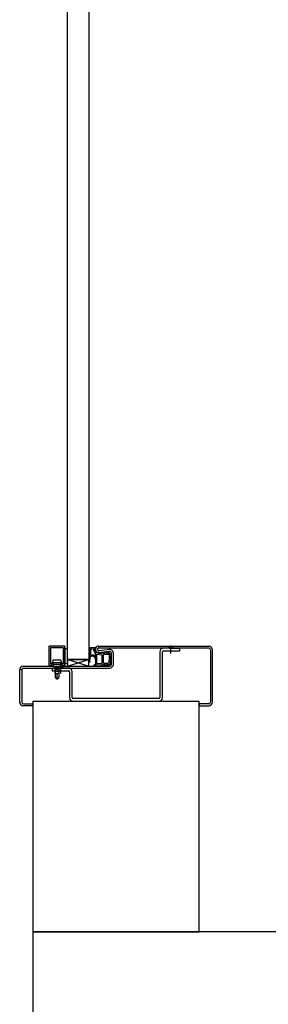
# Model space of a CAD drawing. Header units: millimetres. Extents: x -4577 to 1032787, y -66234 to 201209.
# Tile 29 of 256: x 17370 to 17557, y -42725 to -41984. Entities that reach past the tile are written whole.
import ezdxf

# ---------------------------------------------------------------- set-up
doc = ezdxf.new("R2010")
doc.units = ezdxf.units.MM
doc.linetypes.add('510_5_2OG_ELT_1004$0$11-07-22_DS_2OG$0$AUSGEZOGEN', pattern=[0])
for name, color, linetype in [('510_5_2OG_ELT_1004$0$11-07-22_DS_2OG$0$2DKont', 8, '510_5_2OG_ELT_1004$0$11-07-22_DS_2OG$0$AUSGEZOGEN'), ('510_5_2OG_ELT_1004$0$11-07-22_DS_2OG$0$2DMitte', 8, '510_5_2OG_ELT_1004$0$11-07-22_DS_2OG$0$AUSGEZOGEN'), ('510_5_2OG_ELT_1004$0$11-07-22_DS_2OG$0$2DSchraff', 8, '510_5_2OG_ELT_1004$0$11-07-22_DS_2OG$0$AUSGEZOGEN'), ('510_5_2OG_ELT_1004$0$11-07-22_DS_2OG$0$Mieterausbau', 8, '510_5_2OG_ELT_1004$0$11-07-22_DS_2OG$0$AUSGEZOGEN'), ('510_5_2OG_ELT_1004$0$11-07-22_DS_2OG$0$Nichttragende_Bauteile', 8, '510_5_2OG_ELT_1004$0$11-07-22_DS_2OG$0$AUSGEZOGEN')]:
    doc.layers.add(name, color=color, linetype=linetype)

# ---------------------------------------------------------------- blocks, each defined once
blk = doc.blocks.new('510_5_2OG_ELT_1004$0$11-07-22_DS_2OG$0$LascheTyp2', base_point=(-0.048, 0))
for p, q in [((0.033, 0.03725), (0.033, 0.00275)), ((0.035, 0.00275), (0.035, 0.03725)), ((0.03575, 0.038), (0.048, 0.038)), ((-0.035, 0.02225), (-0.035, 0.00275)), ((-0.033, 0.00275), (-0.033, 0.02225)), ((0.03225, 0.002), (-0.03225, 0.002)), ((-0.03225, 0), (0.03225, 0))]:
    blk.add_line(p, q)
for points in [[(0.048, 0.038), (0.048, 0.04), (0.03575, 0.04)], [(-0.03575, 0.025), (-0.048, 0.025), (-0.048, 0.023), (-0.03575, 0.023)]]:
    blk.add_lwpolyline(points)
for centre, radius, start, end in [((0.03575, 0.03725), 0.00275, 90, 180), ((0.03575, 0.03725), 0.00075, 90, 180), ((0.041, 0.03862), 0.00268, 31.04822, 148.95178), ((-0.04188, 0.02362), 0.00268, 31.04822, 148.95178), ((-0.03575, 0.02225), 0.00275, 0, 90), ((-0.03575, 0.02225), 0.00075, 360, 90), ((-0.03225, 0.00275), 0.00275, 180, 270), ((-0.03225, 0.00275), 0.00075, 180, 270), ((0.03225, 0.00275), 0.00075, 270, 360), ((0.03225, 0.00275), 0.00275, 270, 360)]:
    blk.add_arc(centre, radius, start, end)
at = {"layer": '510_5_2OG_ELT_1004$0$11-07-22_DS_2OG$0$2DMitte'}
for p, q in [((0.041, 0.042), (0.041, 0.036)), ((-0.04188, 0.027), (-0.04188, 0.021))]:
    blk.add_line(p, q, dxfattribs=at)
blk = doc.blocks.new('510_5_2OG_ELT_1004$0$11-07-22_DS_2OG$0$G01_Schr', base_point=(-0.006, -0.01))
at = {"layer": '510_5_2OG_ELT_1004$0$11-07-22_DS_2OG$0$2DSchraff'}
h = blk.add_hatch(color=7, dxfattribs=at)
h.dxf.hatch_style = 2
h.paths.add_polyline_path([(-0.006, 0.0003), (-0.006, 0.00029), (-0.006, 0.00027), (-0.006, 0.00026), (-0.006, 0.00025), (-0.00599, 0.00024), (-0.00599, 0.00022), (-0.00599, 0.00021), (-0.00598, 0.0002), (-0.00598, 0.00019), (-0.00597, 0.00017), (-0.00597, 0.00016), (-0.00596, 0.00015), (-0.00595, 0.00014), (-0.00595, 0.00013), (-0.00594, 0.00012), (-0.00593, 0.00011), (-0.00592, 0.0001), (-0.00591, 0.00009), (-0.0059, 0.00008), (-0.00589, 0.00007), (-0.00588, 0.00006), (-0.00587, 0.00005), (-0.00586, 0.00005), (-0.00585, 0.00004), (-0.00584, 0.00003), (-0.00583, 0.00003), (-0.00581, 0.00002), (-0.0058, 0.00002), (-0.00579, 0.00001), (-0.00578, 0.00001), (-0.00576, 0.00001), (-0.00575, 0), (-0.00574, 0), (-0.00573, 0), (-0.00571, 0), (-0.0057, 0), (-0.0051, 0), (-0.00509, 0), (-0.00507, 0), (-0.00506, 0), (-0.00505, 0), (-0.00504, 0.00001), (-0.00502, 0.00001), (-0.00501, 0.00001), (-0.005, 0.00002), (-0.00499, 0.00002), (-0.00497, 0.00003), (-0.00496, 0.00003), (-0.00495, 0.00004), (-0.00494, 0.00005), (-0.00493, 0.00005), (-0.00492, 0.00006), (-0.00491, 0.00007), (-0.0049, 0.00008), (-0.00489, 0.00009), (-0.00488, 0.0001), (-0.00487, 0.00011), (-0.00486, 0.00012), (-0.00485, 0.00013), (-0.00485, 0.00014), (-0.00484, 0.00015), (-0.00483, 0.00016), (-0.00483, 0.00017), (-0.00482, 0.00019), (-0.00482, 0.0002), (-0.00481, 0.00021), (-0.00481, 0.00022), (-0.00481, 0.00024), (-0.0048, 0.00025), (-0.0048, 0.00026), (-0.0048, 0.00027), (-0.0048, 0.00029), (-0.0048, 0.0003), (-0.0048, 0.00043), (-0.0048, 0.00044), (-0.0048, 0.00045), (-0.0048, 0.00046), (-0.0048, 0.00047), (-0.00479, 0.00049), (-0.00479, 0.0005), (-0.00479, 0.00051), (-0.00478, 0.00052), (-0.00478, 0.00053), (-0.00477, 0.00055), (-0.00477, 0.00056), (-0.00476, 0.00057), (-0.00476, 0.00058), (-0.00475, 0.00059), (-0.00474, 0.0006), (-0.00474, 0.00061), (-0.00473, 0.00062), (-0.00472, 0.00063), (-0.00471, 0.00064), (-0.0047, 0.00065), (-0.00469, 0.00065), (-0.00468, 0.00066), (-0.00468, 0.00067), (-0.00466, 0.00068), (-0.00465, 0.00068), (-0.00464, 0.00069), (-0.00463, 0.00069), (-0.00462, 0.0007), (-0.00461, 0.0007), (-0.0046, 0.00071), (-0.00459, 0.00071), (-0.00457, 0.00072), (-0.00456, 0.00072), (-0.00455, 0.00072), (-0.00454, 0.00072), (-0.00453, 0.00072), (-0.00379, 0.00079), (-0.00378, 0.00079), (-0.00377, 0.00079), (-0.00377, 0.00079), (-0.00376, 0.00079), (-0.00375, 0.00079), (-0.00374, 0.0008), (-0.00374, 0.0008), (-0.00373, 0.0008), (-0.00372, 0.0008), (-0.00371, 0.00081), (-0.00371, 0.00081), (-0.0037, 0.00081), (-0.00369, 0.00081), (-0.00368, 0.00082), (-0.00368, 0.00082), (-0.00367, 0.00083), (-0.00366, 0.00083), (-0.00366, 0.00083), (-0.00365, 0.00084), (-0.00364, 0.00084), (-0.00364, 0.00085), (-0.00363, 0.00085), (-0.00362, 0.00086), (-0.00362, 0.00086), (-0.00361, 0.00087), (-0.00361, 0.00087), (-0.0036, 0.00088), (-0.00359, 0.00089), (-0.00359, 0.00089), (-0.00358, 0.0009), (-0.00358, 0.0009), (-0.00357, 0.00091), (-0.00357, 0.00092), (-0.00357, 0.00092), (-0.00356, 0.00093), (-0.00356, 0.00094), (-0.00302, 0.00186), (-0.00301, 0.0019), (-0.00301, 0.00195), (-0.003, 0.00199), (-0.00301, 0.00204), (-0.00301, 0.00208), (-0.00302, 0.00213), (-0.00303, 0.00217), (-0.00305, 0.00221), (-0.00307, 0.00225), (-0.0031, 0.00229), (-0.00312, 0.00233), (-0.00315, 0.00236), (-0.00319, 0.00239), (-0.00322, 0.00242), (-0.00326, 0.00244), (-0.0033, 0.00246), (-0.00335, 0.00248), (-0.00339, 0.00249), (-0.00343, 0.0025), (-0.00348, 0.0025), (-0.00352, 0.0025), (-0.00357, 0.0025), (-0.00361, 0.00249), (-0.00366, 0.00248), (-0.0037, 0.00246), (-0.00374, 0.00244), (-0.00378, 0.00242), (-0.00382, 0.00239), (-0.00385, 0.00236), (-0.00388, 0.00233), (-0.00391, 0.00229), (-0.00393, 0.00225), (-0.00395, 0.00221), (-0.00397, 0.00217), (-0.00398, 0.00213), (-0.00399, 0.00208), (-0.004, 0.00205), (-0.00401, 0.00202), (-0.00402, 0.00199), (-0.00404, 0.00196), (-0.00405, 0.00193), (-0.00407, 0.0019), (-0.00409, 0.00187), (-0.00412, 0.00185), (-0.00414, 0.00183), (-0.00417, 0.00181), (-0.0042, 0.00179), (-0.00423, 0.00178), (-0.00426, 0.00176), (-0.00429, 0.00175), (-0.00433, 0.00175), (-0.00436, 0.00174), (-0.00439, 0.00174), (-0.00443, 0.00174), (-0.00446, 0.00175), (-0.00449, 0.00175), (-0.00452, 0.00176), (-0.00456, 0.00177), (-0.00459, 0.00179), (-0.00462, 0.00181), (-0.00464, 0.00183), (-0.00467, 0.00185), (-0.00469, 0.00187), (-0.00471, 0.0019), (-0.00473, 0.00192), (-0.00475, 0.00195), (-0.00477, 0.00198), (-0.00478, 0.00201), (-0.00479, 0.00205), (-0.00479, 0.00208), (-0.0048, 0.00211), (-0.0048, 0.00215), (-0.0048, 0.0135), (-0.0048, 0.01351), (-0.0048, 0.01353), (-0.0048, 0.01354), (-0.0048, 0.01355), (-0.00479, 0.01356), (-0.00479, 0.01358), (-0.00479, 0.01359), (-0.00478, 0.0136), (-0.00478, 0.01361), (-0.00477, 0.01363), (-0.00477, 0.01364), (-0.00476, 0.01365), (-0.00475, 0.01366), (-0.00475, 0.01367), (-0.00474, 0.01368), (-0.00473, 0.01369), (-0.00472, 0.0137), (-0.00471, 0.01371), (-0.0047, 0.01372), (-0.00469, 0.01373), (-0.00468, 0.01374), (-0.00467, 0.01375), (-0.00466, 0.01375), (-0.00465, 0.01376), (-0.00464, 0.01377), (-0.00463, 0.01377), (-0.00461, 0.01378), (-0.0046, 0.01378), (-0.00459, 0.01379), (-0.00458, 0.01379), (-0.00456, 0.01379), (-0.00455, 0.0138), (-0.00454, 0.0138), (-0.00453, 0.0138), (-0.00451, 0.0138), (-0.0045, 0.0138), (0.0045, 0.0138), (0.00451, 0.0138), (0.00453, 0.0138), (0.00454, 0.0138), (0.00455, 0.0138), (0.00456, 0.01379), (0.00458, 0.01379), (0.00459, 0.01379), (0.0046, 0.01378), (0.00461, 0.01378), (0.00463, 0.01377), (0.00464, 0.01377), (0.00465, 0.01376), (0.00466, 0.01375), (0.00467, 0.01375), (0.00468, 0.01374), (0.00469, 0.01373), (0.0047, 0.01372), (0.00471, 0.01371), (0.00472, 0.0137), (0.00473, 0.01369), (0.00474, 0.01368), (0.00475, 0.01367), (0.00475, 0.01366), (0.00476, 0.01365), (0.00477, 0.01364), (0.00477, 0.01363), (0.00478, 0.01361), (0.00478, 0.0136), (0.00479, 0.01359), (0.00479, 0.01358), (0.00479, 0.01356), (0.0048, 0.01355), (0.0048, 0.01354), (0.0048, 0.01353), (0.0048, 0.01351), (0.0048, 0.0135), (0.0048, 0.00215), (0.0048, 0.00211), (0.00479, 0.00208), (0.00479, 0.00205), (0.00478, 0.00201), (0.00477, 0.00198), (0.00475, 0.00195), (0.00473, 0.00192), (0.00471, 0.0019), (0.00469, 0.00187), (0.00467, 0.00185), (0.00464, 0.00183), (0.00462, 0.00181), (0.00459, 0.00179), (0.00456, 0.00177), (0.00453, 0.00176), (0.00449, 0.00175), (0.00446, 0.00175), (0.00443, 0.00174), (0.00439, 0.00174), (0.00436, 0.00174), (0.00433, 0.00175), (0.00429, 0.00175), (0.00426, 0.00176), (0.00423, 0.00178), (0.0042, 0.00179), (0.00417, 0.00181), (0.00414, 0.00183), (0.00412, 0.00185), (0.00409, 0.00187), (0.00407, 0.0019), (0.00405, 0.00193), (0.00404, 0.00195), (0.00402, 0.00198), (0.00401, 0.00202), (0.004, 0.00205), (0.00399, 0.00208), (0.00398, 0.00213), (0.00397, 0.00217), (0.00395, 0.00221), (0.00393, 0.00225), (0.0039, 0.00229), (0.00388, 0.00232), (0.00385, 0.00236), (0.00381, 0.00239), (0.00377, 0.00241), (0.00374, 0.00244), (0.00369, 0.00246), (0.00365, 0.00247), (0.00361, 0.00249), (0.00356, 0.00249), (0.00352, 0.0025), (0.00347, 0.0025), (0.00343, 0.0025), (0.00338, 0.00249), (0.00334, 0.00248), (0.0033, 0.00246), (0.00325, 0.00244), (0.00322, 0.00242), (0.00318, 0.00239), (0.00314, 0.00236), (0.00311, 0.00233), (0.00308, 0.00229), (0.00306, 0.00226), (0.00304, 0.00222), (0.00302, 0.00217), (0.003, 0.00213), (0.00299, 0.00209), (0.00299, 0.00204), (0.00298, 0.002), (0.00298, 0.00195), (0.00299, 0.00191), (0.003, 0.00186), (0.00353, 0.00094), (0.00354, 0.00093), (0.00354, 0.00093), (0.00355, 0.00092), (0.00355, 0.00091), (0.00355, 0.00091), (0.00356, 0.0009), (0.00356, 0.00089), (0.00357, 0.00089), (0.00358, 0.00088), (0.00358, 0.00088), (0.00359, 0.00087), (0.00359, 0.00087), (0.0036, 0.00086), (0.0036, 0.00085), (0.00361, 0.00085), (0.00362, 0.00085), (0.00362, 0.00084), (0.00363, 0.00084), (0.00364, 0.00083), (0.00364, 0.00083), (0.00365, 0.00082), (0.00366, 0.00082), (0.00367, 0.00082), (0.00367, 0.00081), (0.00368, 0.00081), (0.00369, 0.00081), (0.0037, 0.00081), (0.0037, 0.0008), (0.00371, 0.0008), (0.00372, 0.0008), (0.00373, 0.0008), (0.00373, 0.00079), (0.00374, 0.00079), (0.00375, 0.00079), (0.00376, 0.00079), (0.00377, 0.00079), (0.00453, 0.00072), (0.00454, 0.00072), (0.00455, 0.00072), (0.00456, 0.00072), (0.00457, 0.00072), (0.00459, 0.00071), (0.0046, 0.00071), (0.00461, 0.0007), (0.00462, 0.0007), (0.00463, 0.00069), (0.00464, 0.00069), (0.00465, 0.00068), (0.00466, 0.00068), (0.00468, 0.00067), (0.00468, 0.00066), (0.00469, 0.00065), (0.0047, 0.00065), (0.00471, 0.00064), (0.00472, 0.00063), (0.00473, 0.00062), (0.00474, 0.00061), (0.00474, 0.0006), (0.00475, 0.00059), (0.00476, 0.00058), (0.00476, 0.00057), (0.00477, 0.00056), (0.00477, 0.00055), (0.00478, 0.00053), (0.00478, 0.00052), (0.00479, 0.00051), (0.00479, 0.0005), (0.00479, 0.00049), (0.0048, 0.00047), (0.0048, 0.00046), (0.0048, 0.00045), (0.0048, 0.00044), (0.0048, 0.00043), (0.0048, 0.0003), (0.0048, 0.00029), (0.0048, 0.00027), (0.0048, 0.00026), (0.0048, 0.00025), (0.00481, 0.00024), (0.00481, 0.00022), (0.00481, 0.00021), (0.00482, 0.0002), (0.00482, 0.00019), (0.00483, 0.00017), (0.00483, 0.00016), (0.00484, 0.00015), (0.00485, 0.00014), (0.00485, 0.00013), (0.00486, 0.00012), (0.00487, 0.00011), (0.00488, 0.0001), (0.00489, 0.00009), (0.0049, 0.00008), (0.00491, 0.00007), (0.00492, 0.00006), (0.00493, 0.00005), (0.00494, 0.00005), (0.00495, 0.00004), (0.00496, 0.00003), (0.00497, 0.00003), (0.00499, 0.00002), (0.005, 0.00002), (0.00501, 0.00001), (0.00502, 0.00001), (0.00504, 0.00001), (0.00505, 0), (0.00506, 0), (0.00507, 0), (0.00509, 0), (0.0051, 0), (0.0057, 0), (0.00571, 0), (0.00573, 0), (0.00574, 0), (0.00575, 0), (0.00576, 0.00001), (0.00578, 0.00001), (0.00579, 0.00001), (0.0058, 0.00002), (0.00581, 0.00002), (0.00583, 0.00003), (0.00584, 0.00003), (0.00585, 0.00004), (0.00586, 0.00005), (0.00587, 0.00005), (0.00588, 0.00006), (0.00589, 0.00007), (0.0059, 0.00008), (0.00591, 0.00009), (0.00592, 0.0001), (0.00593, 0.00011), (0.00594, 0.00012), (0.00595, 0.00013), (0.00595, 0.00014), (0.00596, 0.00015), (0.00597, 0.00016), (0.00597, 0.00017), (0.00598, 0.00019), (0.00598, 0.0002), (0.00599, 0.00021), (0.00599, 0.00022), (0.00599, 0.00024), (0.006, 0.00025), (0.006, 0.00026), (0.006, 0.00027), (0.006, 0.00029), (0.006, 0.0003), (0.006, 0.0147), (0.006, 0.01471), (0.006, 0.01473), (0.006, 0.01474), (0.006, 0.01475), (0.00599, 0.01476), (0.00599, 0.01478), (0.00599, 0.01479), (0.00598, 0.0148), (0.00598, 0.01481), (0.00597, 0.01483), (0.00597, 0.01484), (0.00596, 0.01485), (0.00595, 0.01486), (0.00595, 0.01487), (0.00594, 0.01488), (0.00593, 0.01489), (0.00592, 0.0149), (0.00591, 0.01491), (0.0059, 0.01492), (0.00589, 0.01493), (0.00588, 0.01494), (0.00587, 0.01495), (0.00586, 0.01495), (0.00585, 0.01496), (0.00584, 0.01497), (0.00583, 0.01497), (0.00581, 0.01498), (0.0058, 0.01498), (0.00579, 0.01499), (0.00578, 0.01499), (0.00576, 0.01499), (0.00575, 0.015), (0.00574, 0.015), (0.00573, 0.015), (0.00571, 0.015), (0.0057, 0.015), (-0.0057, 0.015), (-0.00571, 0.015), (-0.00573, 0.015), (-0.00574, 0.015), (-0.00575, 0.015), (-0.00576, 0.01499), (-0.00578, 0.01499), (-0.00579, 0.01499), (-0.0058, 0.01498), (-0.00581, 0.01498), (-0.00583, 0.01497), (-0.00584, 0.01497), (-0.00585, 0.01496), (-0.00586, 0.01495), (-0.00587, 0.01495), (-0.00588, 0.01494), (-0.00589, 0.01493), (-0.0059, 0.01492), (-0.00591, 0.01491), (-0.00592, 0.0149), (-0.00593, 0.01489), (-0.00594, 0.01488), (-0.00595, 0.01487), (-0.00595, 0.01486), (-0.00596, 0.01485), (-0.00597, 0.01484), (-0.00597, 0.01483), (-0.00598, 0.01481), (-0.00598, 0.0148), (-0.00599, 0.01479), (-0.00599, 0.01478), (-0.00599, 0.01476), (-0.006, 0.01475), (-0.006, 0.01474), (-0.006, 0.01473), (-0.006, 0.01471), (-0.006, 0.0147)])
at = {"layer": '510_5_2OG_ELT_1004$0$11-07-22_DS_2OG$0$2DKont'}
for p, q in [((-0.0057, 0.015), (0.0057, 0.015)), ((-0.006, 0.0003), (-0.006, 0.0147)), ((-0.0048, 0.00215), (-0.0048, 0.0135)), ((-0.0045, 0.0138), (0.0045, 0.0138)), ((0.0048, 0.0135), (0.0048, 0.00215)), ((0.006, 0.0147), (0.006, 0.0003)), ((-0.0057, 0), (-0.0051, 0)), ((-0.0048, 0.0003), (-0.0048, 0.00043)), ((-0.00379, 0.00079), (-0.00453, 0.00072)), ((-0.00302, 0.00186), (-0.00356, 0.00094)), ((-0.003, 0.0045), (-0.00315, 0.0026)), ((0.00315, 0.0026), (-0.00315, 0.0026)), ((-0.00315, 0.0026), (-0.00275, 0.0013)), ((-0.003, 0.0045), (0.003, 0.0045)), ((0.00275, 0.0013), (-0.00275, 0.0013)), ((-0.00275, 0), (-0.00275, 0.0013)), ((0.00275, 0), (-0.00275, 0)), ((-0.00135, 0), (-0.00135, -0.00865)), ((0.00315, 0.0026), (0.00275, 0.0013)), ((0.00275, 0.0013), (0.00275, 0)), ((0.003, 0.0045), (0.00315, 0.0026)), ((0.003, 0.00186), (0.00353, 0.00094)), ((0.00377, 0.00079), (0.00453, 0.00072)), ((0.0048, 0.00043), (0.0048, 0.0003)), ((0.0051, 0), (0.0057, 0)), ((0.0019, -0.0005), (-0.0019, -0.00125)), ((-0.0019, -0.00125), (-0.0019, -0.00125)), ((-0.0019, -0.00125), (-0.00135, -0.00136)), ((0.0019, -0.002), (-0.0019, -0.00275)), ((-0.0019, -0.00275), (-0.00135, -0.00286)), ((0.0019, -0.0035), (-0.0019, -0.00425)), ((-0.0019, -0.00425), (-0.00135, -0.00436)), ((0.0019, -0.005), (-0.0019, -0.00575)), ((-0.0019, -0.00575), (-0.00135, -0.00586)), ((0, -0.00538), (0, -0.01)), ((0.00135, 0), (0.00135, -0.00865)), ((0.00135, -0.00039), (0.0019, -0.0005)), ((0.00135, -0.00189), (0.0019, -0.002)), ((0.00135, -0.00339), (0.0019, -0.0035)), ((0.00135, -0.00489), (0.0019, -0.005)), ((0, -0.01), (-0.00135, -0.00865)), ((0.00135, -0.00865), (0, -0.00905)), ((0, -0.01), (0.00135, -0.00865))]:
    blk.add_line(p, q, dxfattribs=at)
for centre, radius, start, end in [((-0.0057, 0.0147), 0.0003, 90, 180), ((0.0057, 0.0147), 0.0003, 0, 90), ((-0.0045, 0.0135), 0.0003, 90, 180), ((0.0045, 0.0135), 0.0003, 0, 90), ((-0.0057, 0.0003), 0.0003, 180, 270), ((-0.0051, 0.0003), 0.0003, 270, 360), ((-0.00439, 0.00215), 0.000406, 180, 350.66978), ((-0.0045, 0.00043), 0.0003, 95, 180), ((-0.0035, 0.002), 0.000498, 343.29659, 170.89112), ((-0.00382, 0.00109), 0.0003, 275, 330), ((0.00349, 0.00199), 0.000509, 10.25958, 194.68923), ((0.00379, 0.00109), 0.0003, 210, 265), ((0.00439, 0.00215), 0.000406, 189.33022, 360), ((0.0045, 0.00043), 0.0003, 0, 85), ((0.0051, 0.0003), 0.0003, 180, 270), ((0.0057, 0.0003), 0.0003, 270, 360)]:
    blk.add_arc(centre, radius, start, end, dxfattribs=at)
blk = doc.blocks.new('510_5_2OG_ELT_1004$0$11-07-22_DS_2OG$0$DichtngEinbau', base_point=(-0.0125, -0.005, -0.00443))
for p, q in [((-0.01244, 0.00959), (-0.01107, 0.01085)), ((-0.01244, 0.00744), (-0.01127, 0.00861)), ((-0.01127, 0.00981), (-0.01211, 0.00922)), ((-0.01127, 0.00766), (-0.01211, 0.00707)), ((-0.01127, 0.00861), (-0.01127, 0.00981)), ((-0.01127, 0.00604), (-0.01127, 0.00766)), ((-0.01107, 0.01085), (-0.01107, 0.01146)), ((-0.01067, 0.01146), (-0.01067, 0.01088)), ((-0.01027, 0.00614), (-0.01027, 0.00965)), ((-0.00392, 0.01015), (-0.00406, 0.00613)), ((-0.00387, 0.01146), (-0.00176, 0.00989)), ((-0.00294, 0.00973), (-0.00298, 0.00853)), ((-0.00298, 0.00853), (-0.00198, 0.00702)), ((-0.00196, 0.00944), (-0.00294, 0.00973)), ((-0.01244, 0.00486), (-0.01127, 0.00604)), ((-0.01127, 0.00509), (-0.01211, 0.0045)), ((-0.01148, 0.00078), (-0.01127, 0.00509)), ((-0.00836, 0.00015), (-0.01107, 0.00015)), ((-0.01048, 0.00121), (-0.01027, 0.00479)), ((-0.00377, 0.00091), (-0.01018, 0.00091)), ((-0.00436, 0.00584), (-0.00997, 0.00584)), ((-0.00997, 0.00509), (-0.00441, 0.00509)), ((-0.00636, -0.00042), (-0.00771, 0.00004)), ((-0.00293, 0.00015), (-0.00619, 0.00015)), ((-0.00348, 0.00126), (-0.00411, 0.00478)), ((-0.00273, 0.00211), (-0.00308, 0.00488)), ((-0.00277, 0.0041), (-0.00308, 0.00488)), ((-0.00303, 0.00741), (-0.00305, 0.00615)), ((-0.00305, 0.00615), (-0.00228, 0.0042)), ((-0.00242, 0.00678), (-0.00303, 0.00741)), ((-0.01249, -0.00124), (-0.01249, -0.00124)), ((-0.00943, -0.00429), (-0.0056, -0.00389)), ((-0.00907, -0.00496), (0.00097, -0.00389)), ((-0.0046, -0.00379), (0.00052, -0.00325)), ((0.00054, -0.00318), (0.00067, -0.00138)), ((0.00155, -0.00306), (0.00178, -0.00001))]:
    blk.add_line(p, q)
for points in [[(-0.01244, -0.00108), (-0.01233, -0.001), (-0.01222, -0.00092), (-0.01212, -0.00083), (-0.01203, -0.00073), (-0.01194, -0.00062), (-0.01186, -0.00051), (-0.01178, -0.0004), (-0.01172, -0.00028), (-0.01166, -0.00015), (-0.01161, -0.00003), (-0.01156, 0.0001), (-0.01153, 0.00024), (-0.0115, 0.00037), (-0.01149, 0.00051), (-0.01148, 0.00064), (-0.01148, 0.00078)], [(-0.01232, -0.00129), (-0.01218, -0.00121), (-0.01205, -0.00112), (-0.01192, -0.00102), (-0.0118, -0.00091), (-0.01168, -0.0008), (-0.01157, -0.00068), (-0.01147, -0.00055), (-0.01137, -0.00042), (-0.01128, -0.00028), (-0.0112, -0.00014), (-0.01113, 0.00001), (-0.01107, 0.00016)], [(-0.01048, 0.00121), (-0.01047, 0.00116), (-0.01046, 0.0011), (-0.01044, 0.00106), (-0.01041, 0.00101), (-0.01037, 0.00098), (-0.01033, 0.00095), (-0.01028, 0.00093), (-0.01023, 0.00091), (-0.01018, 0.00091)], [(-0.00771, 0.00004), (-0.00784, 0.00008), (-0.00797, 0.00011), (-0.0081, 0.00014), (-0.00823, 0.00015), (-0.00836, 0.00015)], [(-0.0046, -0.00379), (-0.00451, -0.00368), (-0.00443, -0.00356), (-0.00435, -0.00344), (-0.00428, -0.00332), (-0.00422, -0.00319), (-0.00417, -0.00306), (-0.00412, -0.00292), (-0.00408, -0.00279), (-0.00406, -0.00265), (-0.00403, -0.00251), (-0.00402, -0.00237), (-0.00402, -0.00223), (-0.00402, -0.00209), (-0.00403, -0.00195), (-0.00405, -0.00181), (-0.00408, -0.00167), (-0.00412, -0.00153), (-0.00417, -0.0014), (-0.00422, -0.00127), (-0.00428, -0.00114), (-0.00435, -0.00101), (-0.00442, -0.00089), (-0.0045, -0.00078), (-0.00459, -0.00067), (-0.00469, -0.00056), (-0.00479, -0.00047), (-0.0049, -0.00037), (-0.00501, -0.00029), (-0.00513, -0.00021), (-0.00525, -0.00013), (-0.00537, -0.00007), (-0.0055, -0.00001), (-0.00564, 0.00004), (-0.00577, 0.00008), (-0.00591, 0.00011), (-0.00605, 0.00014), (-0.00619, 0.00015)], [(-0.00377, 0.00091), (-0.00372, 0.00091), (-0.00367, 0.00093), (-0.00362, 0.00095), (-0.00358, 0.00098), (-0.00354, 0.00101), (-0.00351, 0.00106), (-0.00349, 0.00111), (-0.00348, 0.00116), (-0.00347, 0.00121), (-0.00348, 0.00126)], [(0.00178, -0.00001), (0.00178, 0.00002), (0.00177, 0.00006), (0.00176, 0.00009), (0.00174, 0.00012), (0.00171, 0.00015), (0.00168, 0.00017), (0.00165, 0.00019), (0.00161, 0.0002), (0.00158, 0.0002), (0.00154, 0.0002), (0.00151, 0.00019), (0.00147, 0.00017)], [(-0.01242, -0.00107), (-0.01244, -0.00108), (-0.01246, -0.00109), (-0.01247, -0.00111), (-0.01248, -0.00113), (-0.01249, -0.00115), (-0.0125, -0.00117), (-0.0125, -0.00119), (-0.0125, -0.00121), (-0.01249, -0.00123), (-0.01248, -0.00125), (-0.01247, -0.00127), (-0.01246, -0.00128), (-0.01244, -0.00129), (-0.01242, -0.0013), (-0.0124, -0.00131), (-0.01238, -0.00131), (-0.01236, -0.00131), (-0.01234, -0.0013), (-0.01232, -0.00129)], [(-0.00943, -0.00429), (-0.00948, -0.00433), (-0.00952, -0.00436), (-0.00955, -0.0044), (-0.00958, -0.00445), (-0.00961, -0.0045), (-0.00962, -0.00456), (-0.00963, -0.00461), (-0.00962, -0.00467), (-0.00961, -0.00473), (-0.00959, -0.00478), (-0.00957, -0.00483), (-0.00953, -0.00487), (-0.00949, -0.00491), (-0.00945, -0.00494), (-0.0094, -0.00497), (-0.00935, -0.00499), (-0.00929, -0.005), (-0.00923, -0.005), (-0.00918, -0.00499), (-0.00912, -0.00498), (-0.00907, -0.00496)], [(-0.0056, -0.00389), (-0.0055, -0.00381), (-0.00541, -0.00372), (-0.00532, -0.00362), (-0.00524, -0.00352), (-0.00517, -0.00341), (-0.0051, -0.0033), (-0.00504, -0.00318), (-0.00499, -0.00306), (-0.00495, -0.00294), (-0.00491, -0.00282), (-0.00489, -0.00269), (-0.00487, -0.00256), (-0.00486, -0.00243), (-0.00486, -0.0023), (-0.00486, -0.00218), (-0.00488, -0.00205), (-0.0049, -0.00192), (-0.00493, -0.00179), (-0.00497, -0.00167), (-0.00502, -0.00155), (-0.00508, -0.00143), (-0.00514, -0.00132), (-0.00521, -0.00121), (-0.00529, -0.00111), (-0.00537, -0.00101), (-0.00546, -0.00092), (-0.00556, -0.00083), (-0.00566, -0.00075), (-0.00577, -0.00068), (-0.00588, -0.00061), (-0.00599, -0.00055), (-0.00611, -0.0005), (-0.00623, -0.00046), (-0.00636, -0.00042)], [(0.00067, -0.00138), (0.00067, -0.00135), (0.00067, -0.00133), (0.00066, -0.0013), (0.00065, -0.00128), (0.00063, -0.00126), (0.00061, -0.00124), (0.00058, -0.00123), (0.00056, -0.00122), (0.00053, -0.00122), (0.0005, -0.00122)], [(0.00052, -0.00325), (0.00053, -0.00323), (0.00053, -0.00322), (0.00054, -0.00321), (0.00054, -0.0032), (0.00054, -0.00318)], [(0.00097, -0.00389), (0.00106, -0.00385), (0.00114, -0.0038), (0.00122, -0.00373), (0.00129, -0.00367), (0.00135, -0.00359), (0.0014, -0.00351), (0.00145, -0.00343), (0.00149, -0.00334), (0.00152, -0.00325), (0.00154, -0.00316), (0.00155, -0.00306)]]:
    blk.add_lwpolyline(points)
for centre, radius, start, end in [((-0.01225, 0.00943), 0.00025, 140.72877, 305.24497), ((-0.01225, 0.00728), 0.00025, 140.72877, 305.24497), ((-0.01087, 0.01146), 0.0002, 0, 180), ((-0.00271, -0.0423), 0.05378, 91.23603, 98.51232), ((-0.00997, 0.00965), 0.0003, 98.88524, 180), ((-0.00324, -0.03342), 0.04389, 91.29307, 98.88524), ((-0.00422, 0.01016), 0.0003, 357.7974, 91.29307), ((-0.00189, 0.00968), 0.00025, 253.51544, 58.03163), ((-0.01225, 0.00471), 0.00025, 140.72877, 305.24497), ((-0.00997, 0.00614), 0.0003, 180, 270), ((-0.00997, 0.00479), 0.0003, 90, 180), ((-0.00441, 0.00479), 0.0003, 357.7974, 90), ((-0.00436, 0.00614), 0.0003, 270, 357.7974), ((0, 0.0025), 0.00376, 218.65506, 277.72435), ((-0.00253, 0.00418), 0.00025, 199.01154, 3.52773), ((0, 0.0025), 0.00276, 186.36343, 302.30903), ((-0.00222, 0.00693), 0.00025, 216.16504, 20.68123)]:
    blk.add_arc(centre, radius, start, end)
blk = doc.blocks.new('510_5_2OG_ELT_1004')
at = {"layer": '510_5_2OG_ELT_1004$0$11-07-22_DS_2OG$0$Mieterausbau', "linetype": '510_5_2OG_ELT_1004$0$11-07-22_DS_2OG$0$AUSGEZOGEN'}
for p, q in [((17406.08, -42465.35), (17406.08, -41945.35)), ((17422.02, -41945.35), (17422.03, -42465.35)), ((17429.53, -42456.85), (17429.53, -42455.35)), ((17429.53, -42456.85), (17429.53, -42455.35)), ((17429.53, -42456.85), (17429.53, -42455.35)), ((17429.53, -42455.35), (17512.28, -42455.35)), ((17429.53, -42455.35), (17512.28, -42455.35)), ((17512.28, -42456.85), (17429.53, -42456.85)), ((17512.28, -42456.85), (17429.53, -42456.85)), ((17437.78, -42457.85), (17429.53, -42458.85)), ((17437.48, -42459.39), (17429.53, -42460.35)), ((17482.53, -42456.85), (17490.03, -42456.85)), ((17482.53, -42456.85), (17490.03, -42456.85)), ((17513.53, -42458.1), (17513.53, -42497.6)), ((17513.53, -42458.1), (17513.53, -42497.6)), ((17515.03, -42497.6), (17515.03, -42458.1)), ((17515.03, -42497.6), (17515.03, -42458.1)), ((17406.08, -42470.35), (17422.03, -42465.35)), ((17406.08, -42465.35), (17422.03, -42465.35)), ((17406.2, -42465.35), (17422.03, -42470.35)), ((17439.03, -42469.1), (17439.03, -42460.6)), ((17440.53, -42469.1), (17440.53, -42460.6)), ((17370.03, -42497.6), (17370.03, -42473.1)), ((17370.03, -42497.6), (17370.03, -42473.1)), ((17371.53, -42473.1), (17370.03, -42473.1)), ((17371.53, -42473.1), (17370.03, -42473.1)), ((17371.53, -42473.1), (17370.03, -42473.1)), ((17371.53, -42473.1), (17371.53, -42497.6)), ((17371.53, -42473.1), (17371.53, -42497.6)), ((17372.78, -42470.35), (17437.78, -42470.35)), ((17372.78, -42471.85), (17437.78, -42471.85)), ((17372.78, -42498.85), (17380.03, -42498.85)), ((17372.78, -42498.85), (17380.03, -42498.85)), ((17380.03, -42500.35), (17372.78, -42500.35)), ((17380.03, -42500.35), (17372.78, -42500.35)), ((17380.03, -42500.35), (17372.78, -42500.35)), ((17380.03, -42500.35), (17372.78, -42500.35)), ((17380.03, -42496.85), (17505.03, -42496.85)), ((17380.03, -42496.85), (17380.03, -42670.57)), ((17380.03, -42498.85), (17380.03, -42500.35)), ((17380.03, -42498.85), (17380.03, -42500.35)), ((17505.03, -42670.57), (17505.03, -42496.85)), ((17505.03, -42498.85), (17505.03, -42500.35)), ((17505.03, -42498.85), (17505.03, -42500.35)), ((17512.28, -42498.85), (17505.03, -42498.85)), ((17512.28, -42498.85), (17505.03, -42498.85)), ((17505.03, -42500.35), (17512.28, -42500.35)), ((17505.03, -42500.35), (17512.28, -42500.35)), ((17505.03, -42500.35), (17512.28, -42500.35)), ((17505.03, -42500.35), (17512.28, -42500.35)), ((17380.03, -42670.57), (17505.03, -42670.57))]:
    blk.add_line(p, q, dxfattribs=at)
for points in [[(17404.08, -42468.35), (17406.08, -42468.35), (17406.08, -42457.35), (17404.08, -42457.35), (17404.08, -42468.35)], [(17406.08, -42470.35), (17422.03, -42470.35), (17422.03, -42465.35), (17406.08, -42465.35), (17406.08, -42470.35)]]:
    blk.add_lwpolyline(points, close=True, dxfattribs=at)
for centre, radius, start, end in [((17429.53, -42457.85), 2.5, 90, 283.82245), ((17429.53, -42457.85), 1, 90, 283.82245), ((17437.78, -42460.6), 2.75, 0, 103.82245), ((17437.78, -42460.6), 1.25, 0, 103.82245), ((17512.28, -42458.1), 2.75, 0, 90), ((17512.28, -42458.1), 2.75, 0, 90), ((17512.28, -42458.1), 1.25, 0, 90), ((17512.28, -42458.1), 1.25, 0, 90), ((17372.78, -42473.1), 2.75, 90, 180), ((17372.78, -42473.1), 1.25, 90, 180), ((17437.78, -42469.1), 2.75, 270, 0), ((17437.78, -42469.1), 1.25, 270, 0), ((17372.78, -42497.6), 2.75, 180, 270), ((17372.78, -42497.6), 2.75, 180, 270), ((17372.78, -42497.6), 1.25, 180, 270), ((17372.78, -42497.6), 1.25, 180, 270), ((17512.28, -42497.6), 2.75, 270, 0), ((17512.28, -42497.6), 1.25, 270, 0), ((17512.28, -42497.6), 2.75, 270, 0), ((17512.28, -42497.6), 1.25, 270, 0)]:
    blk.add_arc(centre, radius, start, end, dxfattribs=at)
at = {"layer": '510_5_2OG_ELT_1004$0$11-07-22_DS_2OG$0$Nichttragende_Bauteile', "linetype": '510_5_2OG_ELT_1004$0$11-07-22_DS_2OG$0$AUSGEZOGEN'}
for p, q in [((17380.03, -42670.57), (17380.03, -46660.6)), ((17505.03, -42670.57), (17380.03, -42670.57)), ((21906.53, -42670.57), (17505.03, -42670.57))]:
    blk.add_line(p, q, dxfattribs=at)
at = {"layer": '510_5_2OG_ELT_1004$0$11-07-22_DS_2OG$0$Mieterausbau', "linetype": '510_5_2OG_ELT_1004$0$11-07-22_DS_2OG$0$AUSGEZOGEN', "xscale": 1000, "yscale": -1000, "zscale": 1000}
for name, p, rotation in [('510_5_2OG_ELT_1004$0$11-07-22_DS_2OG$0$G01_Schr', (17404.08, -42480.35), 180), ('510_5_2OG_ELT_1004$0$11-07-22_DS_2OG$0$DichtngEinbau', (17422.03, -42470.35), 90), ('510_5_2OG_ELT_1004$0$11-07-22_DS_2OG$0$DichtngEinbau', (17422.03, -42470.35), 90)]:
    blk.add_blockref(name, p, dxfattribs=dict(at, rotation=rotation))
at = {"layer": '510_5_2OG_ELT_1004$0$11-07-22_DS_2OG$0$Mieterausbau', "linetype": '510_5_2OG_ELT_1004$0$11-07-22_DS_2OG$0$AUSGEZOGEN', "xscale": 1000, "yscale": 1000, "zscale": 1000}
blk.add_blockref('510_5_2OG_ELT_1004$0$11-07-22_DS_2OG$0$LascheTyp2', (17394.53, -42496.85), dxfattribs=at)

msp = doc.modelspace()

# ---------------------------------------------------------------- block references
msp.add_blockref('510_5_2OG_ELT_1004', (0, -0.05))

doc.saveas('drawing.dxf')
